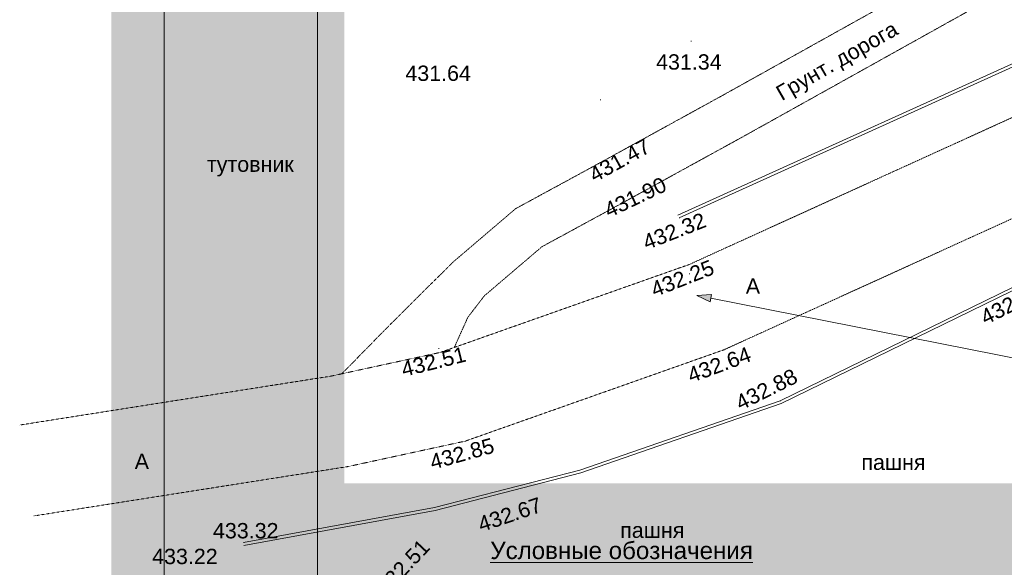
# Model space of a CAD drawing. Header units: millimetres. Extents: x 918404 to 1362154, y 4120617 to 4364104.
# Tile 227 of 256: x 1109941 to 1122779, y 4168089 to 4175233. Entities that reach past the tile are written whole.
import ezdxf

# ---------------------------------------------------------------- set-up
doc = ezdxf.new("R2010")
doc.units = ezdxf.units.MM
doc.header["$MEASUREMENT"] = 0
doc.linetypes.add('Д_ТРОТ_ТРУБА', pattern=[1.5, 0.75, -0.75])
for name, color, linetype, lineweight in [('(008) Скульптуры_Ном._пера__7', 7, 'Continuous', 18), ('(025) Дорога_Ном._пера__7', 7, 'Continuous', 18), ('0_Ном._пера__1', 1, 'Continuous', 18), ('0_Ном._пера__174', 174, 'Continuous', 18), ('0_Ном._пера__255', 255, 'Continuous', 18), ('0_Ном._пера__7', 7, 'Continuous', 18), ('ВЫСОТА_Ном._пера__7', 7, 'Continuous', 18), ('Текст_Ном._пера__7', 7, 'Continuous', 18), ('ТОЧКИ_Ном._пера__5', 5, 'Continuous', 18)]:
    doc.layers.add(name, color=color, linetype=linetype, lineweight=lineweight)
doc.styles.add('СГЕНЕРИР_СТИЛЬ_1', font='arial.ttf')
doc.styles.add('СГЕНЕРИР_СТИЛЬ_2', font='arial.ttf')

# ---------------------------------------------------------------- blocks, each defined once
blk = doc.blocks.new('Линия_162', base_point=(1132676, 4168879))
at = {"layer": '0_Ном._пера__1', "linetype": 'Continuous'}
blk.add_hatch(color=256, dxfattribs=at).paths.add_polyline_path([(1118771, 4171637), (1118944, 4171552), (1118963, 4171650)])
for p, q in [((1118771, 4171637), (1118963, 4171650)), ((1118771, 4171637), (1118944, 4171552)), ((1118963, 4171650), (1118944, 4171552)), ((1132676, 4168879), (1118954, 4171601))]:
    blk.add_line(p, q, dxfattribs=at)

msp = doc.modelspace()

# ---------------------------------------------------------------- hatches: boundary and pattern name
at = {"layer": '0_Ном._пера__255', "linetype": 'Continuous'}
h = msp.add_hatch(color=256, dxfattribs=at)
h.paths.add_polyline_path([(1111134.3, 4191646.9), (1111134.3, 4157775.6), (1153992.6, 4157775.6), (1153992.6, 4191646.9)])
h.paths.add_polyline_path([(1114175.7, 4183065.4), (1114175.7, 4186999.8), (1126290, 4186999.8), (1126290, 4185902.9), (1131973.2, 4185902.9), (1131973.2, 4187020.4), (1138212.3, 4187020.4), (1140415.2, 4187020.4), (1140415.2, 4180207.9), (1135183.9, 4180207.9), (1135183.9, 4169186.3), (1114175.7, 4169186.3)], flags=0)

# ---------------------------------------------------------------- linework, layer by layer
at = {"layer": '0_Ном._пера__174', "linetype": 'Continuous', "flags": 128}
for points in [[(1111825, 4188014.6), (1153825.9, 4188014.6), (1153825.9, 4158734.6), (1111825, 4158734.6)], [(1113825, 4187514.6), (1153325.9, 4187514.6), (1153325.9, 4159234.6), (1113825, 4159234.6)]]:
    msp.add_lwpolyline(points, close=True, dxfattribs=at)
at = {"layer": '0_Ном._пера__7', "linetype": 'Д_ТРОТ_ТРУБА', "flags": 128}
for points in [[(1114141.8, 4170613.7), (1114761.2, 4171246), (1115593.1, 4172072.4), (1116409.3, 4172768.9), (1117385.8, 4173299.6), (1119096.3, 4174239.8), (1122165.4, 4175951.1), (1123309, 4176672.2), (1123630.5, 4176922.2), (1123816.8, 4177103.8), (1123910.3, 4177340.7), (1123969.2, 4177573.5), (1124115.3, 4178270.4), (1124259.6, 4181370.5), (1124130.7, 4187202.3)], [(1115608.3, 4170957.5), (1115785, 4171351.7), (1115999.8, 4171630.7), (1116751, 4172271.7), (1117673.6, 4172773.1), (1119387, 4173714.9), (1122471.7, 4175435), (1123654, 4176180.4), (1124025.3, 4176469.1), (1124327.8, 4176763.9), (1124482.6, 4177156.3), (1124553.9, 4177438.3), (1124712.4, 4178194.4), (1124859.9, 4181363.2), (1124730.6, 4187215.6)], [(1109941.1, 4169944.8), (1114003.6, 4170583.7), (1115423, 4170892), (1118671.9, 4172039.7), (1128361.4, 4176451.3), (1140394.2, 4182315.1), (1148323.2, 4186179)], [(1110127.6, 4168759.3), (1114224.3, 4169403.6), (1115751.6, 4169735.4), (1119121.3, 4170925.8), (1128872.9, 4175365.7), (1140919.8, 4181236.3), (1148848.9, 4185100.3)]]:
    msp.add_lwpolyline(points, dxfattribs=at)
at = {"layer": '0_Ном._пера__7', "linetype": 'Continuous', "flags": 128}
for points in [[(1118521.9, 4172682.6), (1123786.4, 4175066.2), (1137781.6, 4181770.9)], [(1118538.4, 4172646.2), (1123803.2, 4175029.9), (1137798.9, 4181734.8)], [(1112858.3, 4168414.3), (1115351.4, 4168870.4), (1117246.3, 4169357.9), (1119854.9, 4170262.6), (1137158.9, 4178711)], [(1112865.5, 4168374.9), (1115359.9, 4168831.3), (1117257.9, 4169319.6), (1119870.2, 4170225.6), (1137176.5, 4178675)]]:
    msp.add_lwpolyline(points, dxfattribs=at)
at = {"layer": 'ТОЧКИ_Ном._пера__5', "linetype": 'Continuous'}
for p, q in [((1118691.5, 4174953.4), (1118701.5, 4174953.4)), ((1117510.5, 4174186.4), (1117520.5, 4174186.4)), ((1117893.3, 4173475.9), (1117903.3, 4173475.9)), ((1118067.4, 4172988.8), (1118077.4, 4172988.8)), ((1118538.4, 4172646.2), (1118548.4, 4172646.2)), ((1118670.7, 4171918.5), (1118680.7, 4171918.5)), ((1115400.2, 4170942.2), (1115410.2, 4170942.2)), ((1119121.3, 4170925.8), (1119131.3, 4170925.8)), ((1119854.9, 4170262.6), (1119864.9, 4170262.6)), ((1115751.6, 4169735.4), (1115761.6, 4169735.4)), ((1116387.3, 4168708.5), (1116397.3, 4168708.5)), ((1112858.3, 4168414.3), (1112868.3, 4168414.3))]:
    msp.add_line(p, q, dxfattribs=at)

# ---------------------------------------------------------------- block references
at = {"color": 1, "linetype": 'Continuous', "lineweight": 18}
msp.add_blockref('Линия_162', (1132676.1, 4168879), dxfattribs=at)

# ---------------------------------------------------------------- texts
at = {"layer": '(008) Скульптуры_Ном._пера__7', "linetype": 'Continuous', "char_height": 200, "attachment_point": 7, "style": 'СГЕНЕРИР_СТИЛЬ_1'}
for s, insert in [('{тутовник}', (1112382, 4173187.8)), ('{пашня}', (1120915.8, 4169356.7)), ('{пашня}', (1117770.9, 4168470))]:
    msp.add_mtext(s, dxfattribs=dict(at, insert=insert))
at = {"layer": '(025) Дорога_Ном._пера__7', "linetype": 'Continuous', "insert": (1119908, 4174117), "char_height": 200, "attachment_point": 7, "rotation": 29.85922, "style": 'СГЕНЕРИР_СТИЛЬ_1'}
msp.add_mtext('{Грунт. дорога}', dxfattribs=at)
at = {"layer": '(025) Дорога_Ном._пера__7', "linetype": 'Continuous', "char_height": 200, "attachment_point": 7, "style": 'СГЕНЕРИР_СТИЛЬ_1'}
for insert in [(1119408.5, 4171657.9), (1111440.8, 4169370.6)]:
    msp.add_mtext('{A}', dxfattribs=dict(at, insert=insert))
at = {"layer": 'ВЫСОТА_Ном._пера__7', "linetype": 'Continuous', "char_height": 200, "attachment_point": 4, "style": 'СГЕНЕРИР_СТИЛЬ_1'}
for s, insert in [('{431.34}', (1118239, 4174680.2)), ('{431.64}', (1114969.9, 4174532.9)), ('{433.32}', (1112461.3, 4168565.2)), ('{433.22}', (1111668.1, 4168229.3))]:
    msp.add_mtext(s, dxfattribs=dict(at, insert=insert))
for s, insert, rotation in [('{431.47}', (1117390.4, 4173191.6), 28.87477), ('{431.90}', (1117581.4, 4172733.6), 25.27999), ('{432.32}', (1118078.8, 4172317.6), 21.35276), ('{432.25}', (1118184.5, 4171702.5), 21.3772), ('{432.51}', (1122490, 4171334.8), 26.55674), ('{432.51}', (1114922.6, 4170666.8), 13.98985), ('{432.64}', (1118660.7, 4170584.5), 20.12985), ('{432.88}', (1119295.6, 4170218.1), 26.48769), ('{432.85}', (1115296.4, 4169455.2), 15.57156), ('{432.67}', (1115927, 4168640.4), 18.56582), ('{432.51}', (1114648.5, 4167780.5), 46.82889)]:
    msp.add_mtext(s, dxfattribs=dict(at, insert=insert, rotation=rotation))
at = {"layer": 'Текст_Ном._пера__7', "linetype": 'Continuous', "insert": (1116077.2, 4168193.3), "char_height": 225, "attachment_point": 7, "style": 'СГЕНЕРИР_СТИЛЬ_2'}
msp.add_mtext('{\\LУсловные обозначения }', dxfattribs=at)

doc.saveas('drawing.dxf')
